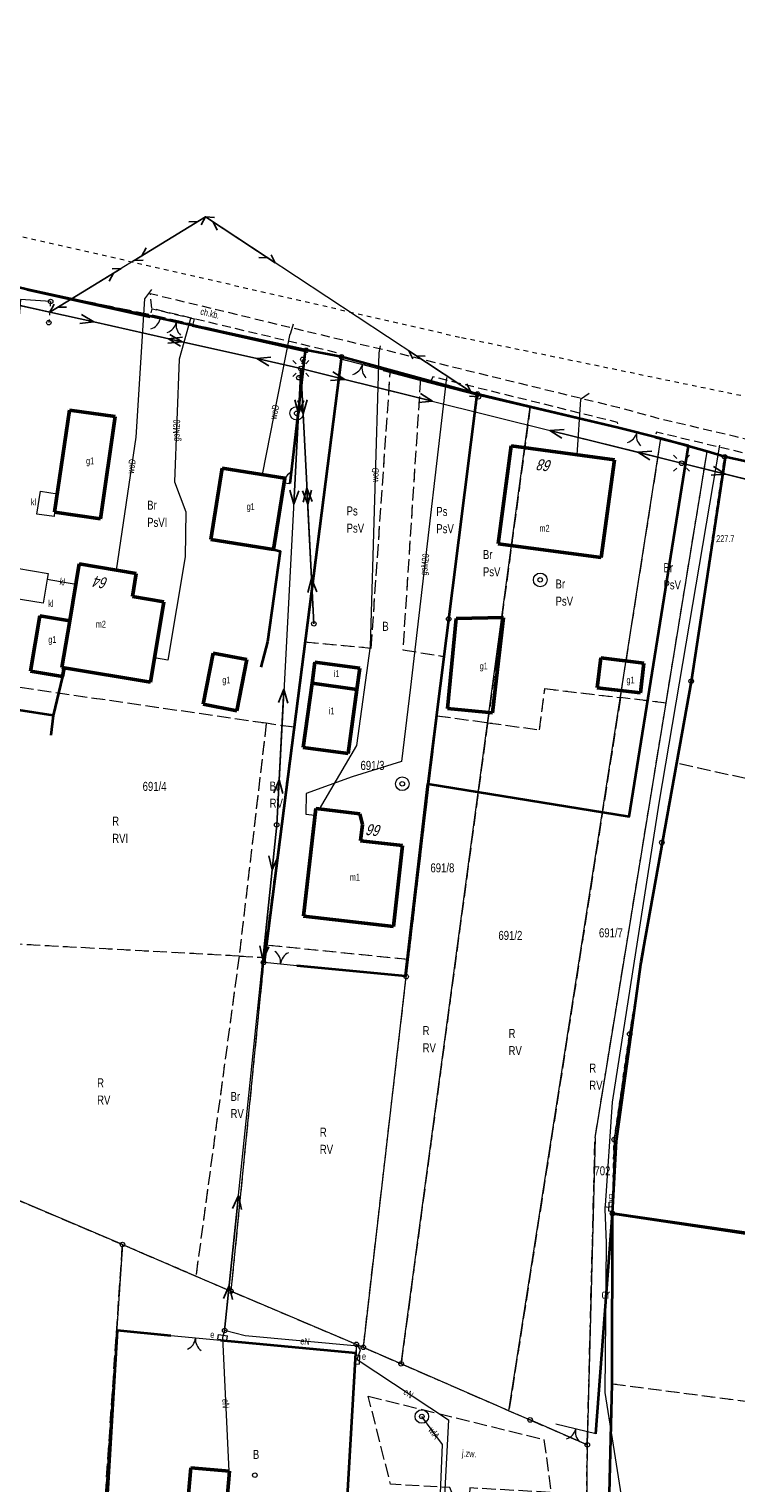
# Model space of a CAD drawing. Header units: metres. Extents: x 6590050 to 6616701, y 5542928 to 5566958.
# Tile 44 of 48: x 6599063 to 6599141, y 5546739 to 5546900. Entities that reach past the tile are written whole.
import ezdxf
from ezdxf.enums import TextEntityAlignment as Align

# ---------------------------------------------------------------- set-up
doc = ezdxf.new("R2010")
doc.units = ezdxf.units.M
doc.header["$MEASUREMENT"] = 0
for name, pattern in [('1.0_0.5', [1.5, 1, -0.5]), ('1.5_0.5', [2, 1.5, -0.5]), ('219-500', [0]), ('egba01_500', [0]), ('egkk-500', [2, 1.5, -0.5]), ('egug-500', [1, 0.5, -0.5]), ('otob_500', [0]), ('otof_500', [0]), ('suep_nn_500', [0]), ('supp_500', [1, 0.5, -0.5]), ('sutp_500', [0])]:
    doc.linetypes.add(name, pattern=pattern)
doc.layers.get('0').update_dxf_attribs({"color": 2, "linetype": 'CONTINUOUS', "lineweight": 5})
for name, color, linetype in [('202-punkt graniczny', 7, 'CONTINUOUS'), ('203-punkt graniczny', 7, 'CONTINUOUS'), ('209-oznaczenie konturu klasyfikacyjnego', 7, 'CONTINUOUS'), ('210-oznaczenie konturu użytku gruntowego', 7, 'CONTINUOUS'), ('211-numer działki ewidencyjnej', 7, 'CONTINUOUS'), ('217-kontur klasyfikacyjny', 7, 'CONTINUOUS'), ('218-kontur użytku gruntowego', 7, 'CONTINUOUS'), ('219-działka ewidencyjna', 7, 'CONTINUOUS'), ('312-budynek ewidencyjny', 7, 'CONTINUOUS'), ('312-oznaczenie budynku ewidencyjnego-Atr117', 7, 'CONTINUOUS'), ('Adres nieruchomości (na budynku)', 7, 'CONTINUOUS'), ('brama', 7, 'CONTINUOUS'), ('chodnik', 7, 'CONTINUOUS'), ('chodnik-Atr17', 7, 'CONTINUOUS'), ('furtka', 7, 'CONTINUOUS'), ('Granica arkusza mapy', 7, 'CONTINUOUS'), ('jezdnia', 7, 'CONTINUOUS'), ('jezdnia-Atr17', 7, 'CONTINUOUS'), ('latarnia', 7, 'CONTINUOUS'), ('ogrodzenie trwałe', 7, 'CONTINUOUS'), ('osadnik  szambo', 7, 'CONTINUOUS'), ('osadnik  szambo-Atr17', 7, 'CONTINUOUS'), ('pikieta naturalna', 7, 'CONTINUOUS'), ('pikieta naturalna-Atr2', 7, 'CONTINUOUS'), ('podpora (punkt)', 7, 'CONTINUOUS'), ('przewód elektroenergetyczny niskiego napięcia', 7, 'CONTINUOUS'), ('przewód elektroenergetyczny podziemny', 7, 'CONTINUOUS'), ('przewód elektroenergetyczny podziemny-Atr1', 7, 'CONTINUOUS'), ('przewód gazowy', 7, 'CONTINUOUS'), ('przewód gazowy-Atr1', 7, 'CONTINUOUS'), ('przewód kanalizacyjny', 7, 'CONTINUOUS'), ('przewód kanalizacyjny-Atr1', 7, 'CONTINUOUS'), ('przewód telekomunikacyjny napowietrzny', 7, 'CONTINUOUS'), ('przewód wodociągowy', 7, 'CONTINUOUS'), ('przewód wodociągowy-Atr1', 7, 'CONTINUOUS'), ('studnia zwykła', 7, 'CONTINUOUS'), ('szafa elektroenergetyczna lub kontener', 7, 'CONTINUOUS'), ('szafa elektroenergetyczna lub kontener-Atr17', 7, 'CONTINUOUS'), ('szafa gazowa lub kontener', 7, 'CONTINUOUS'), ('szafa gazowa lub kontener-Atr17', 7, 'CONTINUOUS'), ('słup przewodów napowietrznych', 7, 'CONTINUOUS')]:
    doc.layers.add(name, color=color, linetype=linetype)
doc.styles.get("Standard").update_dxf_attribs({"font": 'Working1250', "width": 0.75})
doc.linetypes.add('902-500', pattern='A,3.75,0,[1,ksztalty.shx,S=0.5,R=0,X=0,Y=0],3.75', length=7.5)

# ---------------------------------------------------------------- blocks, each defined once
blk = doc.blocks.new('202')
at = {"color": 0, "linetype": 'Continuous', "lineweight": 0}
blk.add_circle((0, 0), 0.25, dxfattribs=at)
blk = doc.blocks.new('203')
at = {"linetype": 'Continuous', "lineweight": 0}
h = blk.add_hatch(color=0, dxfattribs=at)
edge = h.paths.add_edge_path()
edge.add_arc((0, 0), 0.045, 0, 360)
blk = doc.blocks.new('IB04')
at = {"color": 0, "linetype": 'Continuous', "lineweight": 13}
blk.add_circle((0, 0), 0.25, dxfattribs=at)
blk = doc.blocks.new('US20')
at = {"color": 0, "linetype": 'Continuous', "lineweight": 13}
for p, q in [((-0.5, -0.25), (-0.5, 0.25)), ((-0.5, 0.25), (0.5, 0.25)), ((0.5, -0.25), (0.5, 0.25)), ((-0.5, -0.25), (0.5, -0.25))]:
    blk.add_line(p, q, dxfattribs=at)
blk = doc.blocks.new('US13')
at = {"color": 0, "linetype": 'Continuous', "lineweight": 13}
for radius in [0.75, 0.25]:
    blk.add_circle((0, 0), radius, dxfattribs=at)
blk = doc.blocks.new('US18')
at = {"color": 0, "linetype": 'Continuous', "lineweight": 13}
for p, q in [((-0.5, -0.25), (-0.5, 0.25)), ((-0.5, 0.25), (0.5, 0.25)), ((0.5, -0.25), (0.5, 0.25)), ((-0.5, -0.25), (0.5, -0.25))]:
    blk.add_line(p, q, dxfattribs=at)
blk = doc.blocks.new('US15')
at = {"color": 0, "linetype": 'Continuous', "lineweight": 13}
blk.add_circle((0, 0), 0.25, dxfattribs=at)
blk = doc.blocks.new('SM01')
at = {"color": 0, "linetype": 'Continuous', "lineweight": 13}
for p, q in [((-0.53, 0.531), (-0.883, 0.884)), ((0.531, 0.531), (0.884, 0.884)), ((-0.53, -0.53), (-0.883, -0.883)), ((0.531, -0.53), (0.884, -0.883))]:
    blk.add_line(p, q, dxfattribs=at)
blk.add_circle((0, 0), 0.25, dxfattribs=at)
blk = doc.blocks.new('PW01')
at = {"linetype": 'Continuous', "lineweight": 13}
h = blk.add_hatch(color=0, dxfattribs=at)
edge = h.paths.add_edge_path()
edge.add_arc((0, 0), 0.045, 0, 360)
blk = doc.blocks.new('OK02')
at = {"color": 0, "linetype": 'Continuous', "lineweight": 0}
for centre, start, end in [((-1.5, 0), 0, 60), ((1.5, 0), 120, 180)]:
    blk.add_arc(centre, 1.5, start, end, dxfattribs=at)
blk = doc.blocks.new('OK04')
at = {"color": 0, "linetype": 'Continuous', "lineweight": 0}
blk.add_arc((1.5, 0.001), 1.5, 120, 180, dxfattribs=at)
blk = doc.blocks.new('SUEP1')
at = {"color": 0, "linetype": 'Continuous'}
for p, q in [((0, 0), (5, 0)), ((5, 0), (3.5, 0.5)), ((5, 0), (3.5, -0.5)), ((5, 0), (15, 0)), ((15, 0), (13.5, 0.5)), ((15, 0), (13.5, -0.5))]:
    blk.add_line(p, q, dxfattribs=at)
blk = doc.blocks.new('SUTP')
at = {"color": 0, "linetype": 'Continuous'}
for p, q in [((0, 0), (0.866, 0.5)), ((0, 0), (9.232, 0)), ((1.866, -0.5), (1, 0)), ((7.366, -0.5), (8.232, 0)), ((9.232, 0), (8.366, 0.5))]:
    blk.add_line(p, q, dxfattribs=at)
blk = doc.blocks.new('SM05')
at = {"color": 0, "linetype": 'Continuous', "lineweight": 13}
blk.add_circle((0, 0), 0.25, dxfattribs=at)

msp = doc.modelspace()

# ---------------------------------------------------------------- linework, layer by layer
at = {"layer": '217-kontur klasyfikacyjny', "color": 92, "linetype": 'egkk-500', "lineweight": 18, "flags": 128}
for points in [[(6599076.39, 5546868.23), (6599062.95, 5546871.01)], [(6599082.1, 5546866.93), (6599076.39, 5546868.23)], [(6599093.75, 5546864.28), (6599082.1, 5546866.93)], [(6599097.66, 5546863.56), (6599093.61, 5546832.05)], [(6599097.66, 5546863.56), (6599093.75, 5546864.28)], [(6599103.06, 5546862.08), (6599097.66, 5546863.56)], [(6599100.94, 5546831.38), (6599103.06, 5546862.08)], [(6599106.39, 5546861.17), (6599104.43, 5546831.19)], [(6599112.68, 5546859.45), (6599106.39, 5546861.17)], [(6599112.68, 5546859.45), (6599109.5, 5546834.59)], [(6599118.51, 5546858.05), (6599112.68, 5546859.45)], [(6599118.51, 5546858.05), (6599113.8, 5546823.13)], [(6599128.26, 5546855.72), (6599118.51, 5546858.05)], [(6599132.95, 5546854.52), (6599128.26, 5546855.72)], [(6599128.47, 5546825.9), (6599132.95, 5546854.52)], [(6599138.05, 5546853.11), (6599132.95, 5546854.52)], [(6599133.51, 5546825.3), (6599138.05, 5546853.11)], [(6599109.5, 5546834.59), (6599109, 5546830.44)], [(6599092.4, 5546822.62), (6599093.61, 5546832.05)], [(6599093.61, 5546832.05), (6599100.94, 5546831.38)], [(6599104.43, 5546831.19), (6599109, 5546830.44)], [(6599109, 5546830.44), (6599108.21, 5546823.9)], [(6599089.35, 5546823.06), (6599058.5, 5546827.53)], [(6599119.53, 5546822.34), (6599120.13, 5546826.89)], [(6599120.13, 5546826.89), (6599128.47, 5546825.9)], [(6599128.47, 5546825.9), (6599116.15, 5546747.1)], [(6599125.67, 5546777.26), (6599133.51, 5546825.3)], [(6599133.51, 5546825.3), (6599128.47, 5546825.9)], [(6599108.21, 5546823.9), (6599107.3, 5546816.37)], [(6599108.21, 5546823.9), (6599113.8, 5546823.13)], [(6599089.35, 5546823.06), (6599086.35, 5546797.34)], [(6599089.3, 5546798.55), (6599092.4, 5546822.62)], [(6599092.4, 5546822.62), (6599089.35, 5546823.06)], [(6599113.8, 5546823.13), (6599104.24, 5546752.28)], [(6599113.8, 5546823.13), (6599119.53, 5546822.34)], [(6599134.64, 5546818.65), (6599133.04, 5546809.88)], [(6599150.14, 5546815.23), (6599134.64, 5546818.65)], [(6599107.3, 5546816.37), (6599105.03, 5546796.95)], [(6599133.04, 5546809.88), (6599129.49, 5546788.73)], [(6599086.35, 5546797.34), (6599055, 5546799.01)], [(6599089.3, 5546798.55), (6599089.12, 5546797.19)], [(6599105.03, 5546796.95), (6599089.3, 5546798.55)], [(6599086.35, 5546797.34), (6599081.57, 5546761.97)], [(6599089.05, 5546796.62), (6599085.44, 5546760.31)], [(6599086.35, 5546797.34), (6599089.12, 5546797.19)], [(6599089.12, 5546797.19), (6599089.05, 5546796.62)], [(6599104.81, 5546795.07), (6599105.03, 5546796.95)], [(6599100.07, 5546754.1), (6599104.81, 5546795.07)], [(6599129.49, 5546788.73), (6599127.77, 5546777.05)], [(6599124.81, 5546743.33), (6599125.67, 5546777.26)], [(6599127.77, 5546777.05), (6599127.59, 5546768.9)], [(6599052.05, 5546774.58), (6599073.46, 5546765.46)], [(6599127.59, 5546768.9), (6599127.55, 5546750.08)], [(6599170.44, 5546762.44), (6599127.59, 5546768.9)], [(6599070.36, 5546719.79), (6599073.46, 5546765.46)], [(6599073.46, 5546765.46), (6599081.57, 5546761.97)], [(6599081.57, 5546761.97), (6599085.44, 5546760.31)], [(6599085.44, 5546760.31), (6599099.3, 5546754.43)], [(6599099.3, 5546754.43), (6599100.07, 5546754.1)], [(6599100.07, 5546754.1), (6599104.24, 5546752.28)], [(6599104.24, 5546752.28), (6599116.15, 5546747.1)], [(6599127.55, 5546750.08), (6599127.14, 5546733.41)], [(6599127.55, 5546750.08), (6599201.52, 5546740.36)], [(6599116.15, 5546747.1), (6599118.5, 5546746.08)], [(6599118.5, 5546746.08), (6599124.81, 5546743.33)]]:
    msp.add_lwpolyline(points, dxfattribs=at)
at = {"layer": '218-kontur użytku gruntowego', "color": 3, "linetype": 'egug-500', "lineweight": 18, "flags": 128}
for points in [[(6599110.69, 5546865.71), (6598962.51, 5546899.78)], [(6599076.39, 5546868.23), (6599062.95, 5546871.01)], [(6599082.1, 5546866.93), (6599076.39, 5546868.23)], [(6599093.75, 5546864.28), (6599082.1, 5546866.93)], [(6599195.63, 5546848.13), (6599110.69, 5546865.71)], [(6599097.66, 5546863.56), (6599093.61, 5546832.05)], [(6599097.66, 5546863.56), (6599093.75, 5546864.28)], [(6599103.06, 5546862.08), (6599097.66, 5546863.56)], [(6599100.94, 5546831.38), (6599103.06, 5546862.08)], [(6599106.39, 5546861.17), (6599103.06, 5546862.08)], [(6599106.39, 5546861.17), (6599104.43, 5546831.19)], [(6599112.68, 5546859.45), (6599106.39, 5546861.17)], [(6599112.68, 5546859.45), (6599109.5, 5546834.59)], [(6599118.51, 5546858.05), (6599112.68, 5546859.45)], [(6599118.51, 5546858.05), (6599113.8, 5546823.13)], [(6599128.26, 5546855.72), (6599118.51, 5546858.05)], [(6599132.95, 5546854.52), (6599128.26, 5546855.72)], [(6599128.47, 5546825.9), (6599132.95, 5546854.52)], [(6599138.05, 5546853.11), (6599132.95, 5546854.52)], [(6599133.51, 5546825.3), (6599138.05, 5546853.11)], [(6599136.29, 5546827.72), (6599139.99, 5546852.51)], [(6599138.05, 5546853.11), (6599139.99, 5546852.51)], [(6599139.99, 5546852.51), (6599153.82, 5546849.48)], [(6599109.5, 5546834.59), (6599109, 5546830.44)], [(6599093.61, 5546832.05), (6599092.4, 5546822.62)], [(6599093.61, 5546832.05), (6599100.94, 5546831.38)], [(6599104.43, 5546831.19), (6599109, 5546830.44)], [(6599109, 5546830.44), (6599108.21, 5546823.9)], [(6599089.35, 5546823.06), (6599058.5, 5546827.53)], [(6599119.53, 5546822.34), (6599120.13, 5546826.89)], [(6599120.13, 5546826.89), (6599128.47, 5546825.9)], [(6599135.27, 5546822.14), (6599136.29, 5546827.72)], [(6599128.47, 5546825.9), (6599116.15, 5546747.1)], [(6599125.67, 5546777.26), (6599133.51, 5546825.3)], [(6599133.51, 5546825.3), (6599128.47, 5546825.9)], [(6599108.21, 5546823.9), (6599107.3, 5546816.37)], [(6599108.21, 5546823.9), (6599113.8, 5546823.13)], [(6599089.35, 5546823.06), (6599086.35, 5546797.34)], [(6599089.3, 5546798.55), (6599092.4, 5546822.62)], [(6599092.4, 5546822.62), (6599089.35, 5546823.06)], [(6599113.8, 5546823.13), (6599104.24, 5546752.28)], [(6599113.8, 5546823.13), (6599119.53, 5546822.34)], [(6599134.64, 5546818.65), (6599135.27, 5546822.14)], [(6599133.04, 5546809.88), (6599134.64, 5546818.65)], [(6599150.14, 5546815.23), (6599134.64, 5546818.65)], [(6599107.3, 5546816.37), (6599105.03, 5546796.95)], [(6599129.49, 5546788.73), (6599133.04, 5546809.88)], [(6599086.35, 5546797.34), (6599055, 5546799.01)], [(6599089.3, 5546798.55), (6599089.12, 5546797.19)], [(6599105.03, 5546796.95), (6599089.3, 5546798.55)], [(6599086.35, 5546797.34), (6599081.57, 5546761.97)], [(6599089.05, 5546796.62), (6599085.44, 5546760.31)], [(6599086.35, 5546797.34), (6599089.12, 5546797.19)], [(6599089.12, 5546797.19), (6599089.05, 5546796.62)], [(6599104.81, 5546795.07), (6599105.03, 5546796.95)], [(6599100.07, 5546754.1), (6599104.81, 5546795.07)], [(6599127.77, 5546777.05), (6599129.49, 5546788.73)], [(6599124.81, 5546743.33), (6599125.67, 5546777.26)], [(6599127.59, 5546768.9), (6599127.77, 5546777.05)], [(6599052.05, 5546774.58), (6599073.46, 5546765.46)], [(6599127.59, 5546768.9), (6599127.55, 5546750.08)], [(6599170.44, 5546762.44), (6599127.59, 5546768.9)], [(6599073.46, 5546765.46), (6599070.36, 5546719.79)], [(6599081.57, 5546761.97), (6599073.46, 5546765.46)], [(6599081.57, 5546761.97), (6599085.44, 5546760.31)], [(6599085.44, 5546760.31), (6599099.3, 5546754.43)], [(6599097.18, 5546717.36), (6599099.3, 5546754.43)], [(6599099.3, 5546754.43), (6599100.07, 5546754.1)], [(6599100.07, 5546754.1), (6599104.24, 5546752.28)], [(6599104.24, 5546752.28), (6599116.15, 5546747.1)], [(6599127.55, 5546750.08), (6599127.14, 5546733.41)], [(6599127.55, 5546750.08), (6599201.52, 5546740.36)], [(6599116.15, 5546747.1), (6599118.5, 5546746.08)], [(6599118.5, 5546746.08), (6599124.81, 5546743.33)], [(6599124.67, 5546732.83), (6599124.81, 5546743.33)]]:
    msp.add_lwpolyline(points, dxfattribs=at)
at = {"layer": '219-działka ewidencyjna', "color": 7, "linetype": '219-500', "lineweight": 18, "flags": 128}
for points in [[(6599093.75, 5546864.28), (6599062.95, 5546871.01)], [(6599097.66, 5546863.56), (6599089.05, 5546796.62)], [(6599097.66, 5546863.56), (6599093.75, 5546864.28)], [(6599112.68, 5546859.45), (6599097.66, 5546863.56)], [(6599109.5, 5546834.59), (6599112.68, 5546859.45)], [(6599112.68, 5546859.45), (6599118.51, 5546858.05)], [(6599104.24, 5546752.28), (6599118.51, 5546858.05)], [(6599128.26, 5546855.72), (6599118.51, 5546858.05)], [(6599132.95, 5546854.52), (6599128.26, 5546855.72)], [(6599116.15, 5546747.1), (6599132.95, 5546854.52)], [(6599138.05, 5546853.11), (6599132.95, 5546854.52)], [(6599125.67, 5546777.26), (6599138.05, 5546853.11)], [(6599136.29, 5546827.72), (6599139.99, 5546852.51)], [(6599139.99, 5546852.51), (6599138.05, 5546853.11)], [(6599183.46, 5546843), (6599139.99, 5546852.51)], [(6599109.5, 5546834.59), (6599107.3, 5546816.37)], [(6599133.04, 5546809.88), (6599136.29, 5546827.72)], [(6599107.3, 5546816.37), (6599104.81, 5546795.07)], [(6599133.04, 5546809.88), (6599129.49, 5546788.73)], [(6599089.05, 5546796.62), (6599085.44, 5546760.31)], [(6599100.07, 5546754.1), (6599104.81, 5546795.07)], [(6599129.49, 5546788.73), (6599127.77, 5546777.05)], [(6599125.67, 5546777.26), (6599124.81, 5546743.33)], [(6599127.77, 5546777.05), (6599127.59, 5546768.9)], [(6599073.46, 5546765.46), (6599052.05, 5546774.58)], [(6599127.55, 5546750.08), (6599127.59, 5546768.9)], [(6599170.44, 5546762.44), (6599127.59, 5546768.9)], [(6599073.46, 5546765.46), (6599070.36, 5546719.79)], [(6599073.46, 5546765.46), (6599085.44, 5546760.31)], [(6599099.3, 5546754.43), (6599085.44, 5546760.31)], [(6599099.3, 5546754.43), (6599097.18, 5546717.36)], [(6599100.07, 5546754.1), (6599099.3, 5546754.43)], [(6599104.24, 5546752.28), (6599100.07, 5546754.1)], [(6599116.15, 5546747.1), (6599104.24, 5546752.28)], [(6599127.14, 5546733.41), (6599127.55, 5546750.08)], [(6599116.15, 5546747.1), (6599118.5, 5546746.08)], [(6599124.81, 5546743.33), (6599118.5, 5546746.08)], [(6599124.81, 5546743.33), (6599124.67, 5546732.83)]]:
    msp.add_lwpolyline(points, dxfattribs=at)
at = {"layer": '312-budynek ewidencyjny', "color": 7, "linetype": 'Continuous', "lineweight": 50, "flags": 128}
for points in [[(6599065.97, 5546846.39), (6599067.6, 5546857.68)], [(6599067.6, 5546857.68), (6599072.65, 5546856.95)], [(6599072.65, 5546856.95), (6599071.02, 5546845.67)], [(6599114.95, 5546842.91), (6599116.4, 5546853.71)], [(6599116.4, 5546853.71), (6599127.8, 5546852.18)], [(6599127.8, 5546852.18), (6599126.35, 5546841.38)], [(6599083.22, 5546843.36), (6599084.46, 5546851.26)], [(6599084.46, 5546851.26), (6599091.38, 5546850.17)], [(6599091.38, 5546850.17), (6599090.13, 5546842.27)], [(6599071.02, 5546845.67), (6599065.97, 5546846.39)], [(6599090.13, 5546842.27), (6599083.22, 5546843.36)], [(6599126.35, 5546841.38), (6599114.95, 5546842.91)], [(6599067.64, 5546834.39), (6599068.68, 5546840.68)], [(6599068.68, 5546840.68), (6599074.99, 5546839.63)], [(6599074.99, 5546839.63), (6599074.56, 5546837.07)], [(6599074.56, 5546837.07), (6599078.03, 5546836.49)], [(6599078.03, 5546836.49), (6599076.55, 5546827.61)], [(6599063.3, 5546828.82), (6599064.32, 5546834.94)], [(6599064.32, 5546834.94), (6599067.64, 5546834.39)], [(6599109.36, 5546824.7), (6599110.33, 5546834.66)], [(6599110.33, 5546834.66), (6599115.57, 5546834.75)], [(6599115.57, 5546834.75), (6599114.79, 5546828.1)], [(6599067.64, 5546834.39), (6599066.78, 5546829.24)], [(6599066.78, 5546829.24), (6599067.64, 5546834.39)], [(6599082.36, 5546825.16), (6599083.47, 5546830.83)], [(6599083.47, 5546830.83), (6599087.2, 5546830.1)], [(6599087.2, 5546830.1), (6599086.08, 5546824.43)], [(6599094.4, 5546827.48), (6599094.72, 5546829.82)], [(6599094.72, 5546829.82), (6599099.67, 5546829.14)], [(6599125.91, 5546827), (6599126.3, 5546830.28)], [(6599126.3, 5546830.28), (6599131.07, 5546829.71)], [(6599131.07, 5546829.71), (6599130.67, 5546826.43)], [(6599066.85, 5546828.23), (6599063.3, 5546828.82)], [(6599066.78, 5546829.24), (6599067.01, 5546829.2)], [(6599067.01, 5546829.2), (6599066.78, 5546829.24)], [(6599067.01, 5546829.2), (6599066.85, 5546828.23)], [(6599076.55, 5546827.61), (6599067.01, 5546829.2)], [(6599099.67, 5546829.14), (6599099.35, 5546826.8)], [(6599114.79, 5546828.1), (6599114.34, 5546824.22)], [(6599093.43, 5546820.4), (6599094.4, 5546827.48)], [(6599094.4, 5546827.48), (6599099.35, 5546826.8)], [(6599099.35, 5546826.8), (6599094.4, 5546827.48)], [(6599099.35, 5546826.8), (6599098.38, 5546819.72)], [(6599130.67, 5546826.43), (6599125.91, 5546827)], [(6599086.08, 5546824.43), (6599082.36, 5546825.16)], [(6599114.34, 5546824.22), (6599109.36, 5546824.7)], [(6599098.38, 5546819.72), (6599093.43, 5546820.4)], [(6599093.45, 5546801.75), (6599094.81, 5546813.63)], [(6599094.81, 5546813.63), (6599099.67, 5546813.07)], [(6599099.67, 5546813.07), (6599099.96, 5546811.87)], [(6599099.96, 5546811.87), (6599099.76, 5546810.08)], [(6599099.76, 5546810.08), (6599104.41, 5546809.55)], [(6599104.41, 5546809.55), (6599103.39, 5546800.61)], [(6599103.39, 5546800.61), (6599093.45, 5546801.75)], [(6599079.4, 5546722.48), (6599081, 5546740.78)], [(6599081, 5546740.78), (6599085.29, 5546740.4)], [(6599085.29, 5546740.4), (6599084.76, 5546734.4)]]:
    msp.add_lwpolyline(points, dxfattribs=at)
at = {"layer": 'brama', "color": 7, "linetype": 'otob_500', "lineweight": 18, "flags": 128}
for points in [[(6599081.2, 5546867.01), (6599077.62, 5546867.74)], [(6599102.29, 5546862.09), (6599097.63, 5546863.3)], [(6599132.31, 5546854.66), (6599128.27, 5546855.7)], [(6599089.13, 5546796.66), (6599092.73, 5546796.31)], [(6599084.28, 5546754.85), (6599078.79, 5546755.39)], [(6599125.74, 5546744.56), (6599121.32, 5546745.6)]]:
    msp.add_lwpolyline(points, dxfattribs=at)
at = {"layer": 'chodnik', "color": 7, "linetype": '1.0_0.5', "lineweight": 18, "flags": 128}
for points in [[(6599159.59, 5546850.39), (6599159.31, 5546848.77), (6599140.95, 5546853.2), (6599132.44, 5546855.23), (6599132.31, 5546854.66), (6599128.27, 5546855.7), (6599128.15, 5546856.31), (6599107.76, 5546861.35), (6599107.45, 5546860.71), (6599102.29, 5546862.09), (6599097.63, 5546863.3), (6599097.37, 5546863.95), (6599081.37, 5546867.77), (6599076.73, 5546868.88), (6599076.54, 5546870.56), (6599097.81, 5546865.42), (6599102.94, 5546864.22), (6599108.34, 5546862.85), (6599128.34, 5546857.96), (6599132.76, 5546856.75), (6599141.1, 5546854.79)], [(6599081.37, 5546867.77), (6599081.2, 5546867.01), (6599076.54, 5546867.99), (6599076.73, 5546868.88)]]:
    msp.add_lwpolyline(points, close=True, dxfattribs=at)
at = {"layer": 'furtka', "color": 7, "linetype": 'otof_500', "lineweight": 18, "flags": 128}
for points in [[(6599077.62, 5546867.74), (6599076.54, 5546867.99)], [(6599091.29, 5546849.63), (6599091.94, 5546849.56)]]:
    msp.add_lwpolyline(points, dxfattribs=at)
at = {"layer": 'Granica arkusza mapy', "color": 94, "linetype": 'egba01_500', "lineweight": 35, "flags": 128}
msp.add_lwpolyline([(6598938.68, 5546742.5), (6598929.13, 5546660.08), (6598945.34, 5546657.77), (6598948.28, 5546679.74), (6598952.91, 5546740.92), (6598958.84, 5546740.2), (6598966.31, 5546739.81), (6598976.15, 5546739.3), (6598972, 5546669.78), (6598969.38, 5546653.61), (6598967.16, 5546639.97), (6598964.61, 5546624.22), (6598963.56, 5546606.18), (6599007.25, 5546603.47), (6599020.17, 5546602.67), (6599034.82, 5546601.76), (6599051, 5546600.76), (6599069.3, 5546600.96), (6599072.15, 5546601.52), (6599076.15, 5546602.3), (6599085.01, 5546604.04), (6599097.82, 5546606.55), (6599113.48, 5546606.75), (6599113.57, 5546618.1), (6599113.94, 5546628.5), (6599113.99, 5546630.01), (6599116.72, 5546643.6), (6599115.48, 5546658.02), (6599121.55, 5546657.59), (6599125.11, 5546658.56), (6599125.04, 5546656.5), (6599121.72, 5546656.17), (6599121.41, 5546649.36), (6599184.18, 5546635.07), (6599187.56, 5546650.52), (6599185.52, 5546650.92), (6599188.59, 5546667.97), (6599153.93, 5546675.15), (6599127.13, 5546688.38), (6599128.18, 5546703.99), (6599130.88, 5546723.81), (6599131.17, 5546727.54), (6599127.14, 5546733.41), (6599127.55, 5546750.08), (6599127.59, 5546768.9), (6599170.44, 5546762.44), (6599180.43, 5546761.11), (6599186.29, 5546797.37), (6599193.31, 5546840.85), (6599183.46, 5546843), (6599139.99, 5546852.51), (6599138.05, 5546853.11), (6599132.95, 5546854.52), (6599128.26, 5546855.72), (6599118.51, 5546858.05), (6599112.68, 5546859.45), (6599097.66, 5546863.56), (6599093.75, 5546864.28), (6599062.95, 5546871.01), (6599058.04, 5546872.19), (6599038.94, 5546876.82), (6599026.83, 5546879.58), (6599008.52, 5546884.15), (6599004.64, 5546885.13), (6598986.11, 5546889.78), (6598979.64, 5546891.37), (6598973.42, 5546892.89), (6598969.93, 5546893.75), (6598956.48, 5546897.43), (6598950.36, 5546845.38)], close=True, dxfattribs=at)
at = {"layer": 'jezdnia', "color": 7, "linetype": '1.5_0.5', "lineweight": 18, "flags": 128}
msp.add_lwpolyline([(6599100.62, 5546748.7), (6599120.01, 5546743.93), (6599120.81, 5546738.07), (6599111.84, 5546738.56), (6599111.8, 5546737.58), (6599109.97, 5546737.75), (6599109.64, 5546738.6), (6599103.08, 5546738.97)], close=True, dxfattribs=at)
at = {"layer": 'ogrodzenie trwałe', "color": 7, "linetype": '902-500', "lineweight": 35, "flags": 128}
for points in [[(6599062.95, 5546871.01), (6599076.54, 5546867.99)], [(6599081.2, 5546867.01), (6599093.63, 5546864.22), (6599091.94, 5546849.56)], [(6599097.63, 5546863.3), (6599089.13, 5546796.66)], [(6599112.62, 5546859.41), (6599107.45, 5546860.71), (6599102.29, 5546862.09)], [(6599112.62, 5546859.41), (6599107.19, 5546816.39)], [(6599128.27, 5546855.7), (6599112.62, 5546859.41)], [(6599107.19, 5546816.39), (6599129.45, 5546812.75), (6599136, 5546853.71), (6599132.31, 5546854.66)], [(6599136.32, 5546827.68), (6599140.09, 5546852.44), (6599140.09, 5546852.41)], [(6599090.13, 5546842.27), (6599090.9, 5546842.09), (6599089.5, 5546832.08), (6599088.73, 5546829.27)], [(6599066.85, 5546828.23), (6599065.79, 5546823.92)], [(6599128.03, 5546776.93), (6599130.75, 5546796.7), (6599136.32, 5546827.68)], [(6599065.79, 5546823.92), (6599058.18, 5546825.09)], [(6599065.79, 5546823.92), (6599065.55, 5546821.74)], [(6599092.73, 5546796.31), (6599104.73, 5546795.14), (6599107.19, 5546816.39)], [(6599127.58, 5546768.89), (6599128.03, 5546776.93)], [(6599125.74, 5546744.56), (6599127.58, 5546768.89)], [(6599170.42, 5546762.72), (6599127.58, 5546768.89)], [(6599078.79, 5546755.39), (6599072.89, 5546755.97), (6599069.53, 5546699.28), (6599096, 5546697.73)], [(6599096, 5546697.73), (6599099.24, 5546753.45), (6599084.28, 5546754.85)]]:
    msp.add_lwpolyline(points, dxfattribs=at)
at = {"layer": 'osadnik  szambo', "color": 34, "linetype": 'Continuous', "lineweight": 18, "flags": 128}
for points in [[(6599064.41, 5546848.71), (6599066.26, 5546848.42), (6599065.97, 5546846.39), (6599065.9, 5546845.9), (6599064.02, 5546846.19)], [(6599061.81, 5546840.19), (6599065.25, 5546839.61), (6599065.15, 5546838.98), (6599064.7, 5546836.32), (6599061.26, 5546836.89)]]:
    msp.add_lwpolyline(points, close=True, dxfattribs=at)
at = {"layer": 'przewód elektroenergetyczny niskiego napięcia', "color": 1, "linetype": 'suep_nn_500', "lineweight": 18, "flags": 128}
for points in [[(6599025.82, 5546877.24), (6599065.43, 5546868.51)], [(6599093.17, 5546862.27), (6599065.43, 5546868.51)], [(6599093.17, 5546862.27), (6599090.5, 5546811.84)], [(6599093.17, 5546862.27), (6599135.23, 5546851.8)], [(6599093.17, 5546862.27), (6599094.61, 5546834.06)], [(6599135.23, 5546851.8), (6599178.59, 5546841.04)], [(6599178.59, 5546841.04), (6599135.23, 5546851.8)], [(6599084.75, 5546755.96), (6599090.5, 5546811.84)]]:
    msp.add_lwpolyline(points, dxfattribs=at)
at = {"layer": 'przewód elektroenergetyczny podziemny', "color": 1, "linetype": 'Continuous', "lineweight": 18, "flags": 128}
for points in [[(6599065.53, 5546869.67), (6599062.21, 5546869.9), (6599061.38, 5546859.92), (6599053.65, 5546796.8), (6599049.61, 5546797.32)], [(6599084.75, 5546755.96), (6599084.53, 5546755.2), (6599085.22, 5546740.41)], [(6599099.39, 5546752.75), (6599099.77, 5546753.81), (6599099.49, 5546754.22), (6599087.01, 5546755.38), (6599084.75, 5546755.96)], [(6599099.39, 5546752.75), (6599109.47, 5546746.1), (6599108.48, 5546727.2)]]:
    msp.add_lwpolyline(points, dxfattribs=at)
at = {"layer": 'przewód gazowy', "color": 52, "linetype": 'Continuous', "lineweight": 18, "flags": 128}
for points in [[(6599081.03, 5546867.89), (6599079.71, 5546863.31), (6599079.22, 5546849.74), (6599080.45, 5546846.43), (6599080.38, 5546841.47), (6599078.47, 5546830.03), (6599076.99, 5546830.28)], [(6599109.27, 5546861.27), (6599106.19, 5546834.96), (6599105.29, 5546827.06), (6599104.3, 5546818.85), (6599098.84, 5546817.14), (6599093.74, 5546815.3), (6599093.73, 5546813.02), (6599094.73, 5546812.91)], [(6599139.42, 5546853.81), (6599132.72, 5546814.22), (6599127.54, 5546781.2), (6599126.78, 5546769.76)], [(6599126.78, 5546769.76), (6599126.73, 5546769.62), (6599126.73, 5546769.38)], [(6599127.12, 5546769.57), (6599126.73, 5546769.62)], [(6599126.73, 5546769.38), (6599126.89, 5546765.66), (6599126.73, 5546749.12), (6599129.71, 5546730.48), (6599131.06, 5546725.92), (6599133.77, 5546724.51), (6599153.93, 5546721.97), (6599197.78, 5546714.67), (6599206.22, 5546712.93), (6599228.37, 5546709.25), (6599256.69, 5546706.24), (6599295.61, 5546700.31), (6599319.88, 5546696.47), (6599330.52, 5546694.79), (6599334.36, 5546694.44), (6599341.12, 5546692.48), (6599344.48, 5546689.51), (6599345.74, 5546682.16)], [(6599127.45, 5546769.62), (6599127.12, 5546769.57)]]:
    msp.add_lwpolyline(points, dxfattribs=at)
at = {"layer": 'przewód kanalizacyjny', "color": 34, "linetype": 'Continuous', "lineweight": 18, "flags": 128}
msp.add_lwpolyline([(6599065.15, 5546838.98), (6599068.31, 5546838.45)], dxfattribs=at)
at = {"layer": 'przewód telekomunikacyjny napowietrzny', "color": 30, "linetype": 'sutp_500', "lineweight": 18, "flags": 128}
for points in [[(6599082.64, 5546879.02), (6599065.43, 5546868.51)], [(6599112.79, 5546859.15), (6599082.64, 5546879.02)]]:
    msp.add_lwpolyline(points, dxfattribs=at)
at = {"layer": 'przewód wodociągowy', "color": 5, "linetype": 'Continuous', "lineweight": 18, "flags": 128}
for points in [[(6599076.66, 5546870.99), (6599075.89, 5546869.98), (6599074.93, 5546854.67), (6599072.77, 5546840)], [(6599092.31, 5546867.16), (6599092.04, 5546866.19), (6599091.93, 5546865.92), (6599088.88, 5546850.56)], [(6599101.94, 5546864.77), (6599101.77, 5546864.02), (6599100.81, 5546831.57), (6599099.33, 5546820.61), (6599095.19, 5546813.59)], [(6599125.01, 5546859.52), (6599124.06, 5546858.84), (6599123.64, 5546852.74)], [(6599108.15, 5546727.21), (6599108.83, 5546743.36), (6599106.53, 5546746.46)]]:
    msp.add_lwpolyline(points, dxfattribs=at)
at = {"layer": 'słup przewodów napowietrznych', "color": 7, "linetype": 'supp_500', "lineweight": 18, "flags": 128}
for points in [[(6599065.53, 5546869.67), (6599065.32, 5546867.34)], [(6599093.38, 5546863.29), (6599092.95, 5546861.25)]]:
    msp.add_lwpolyline(points, dxfattribs=at)

# ---------------------------------------------------------------- block references
at = {"layer": '202-punkt graniczny', "color": 7, "linetype": 'Continuous', "lineweight": 18}
for p in [(6599093.75, 5546864.28), (6599097.66, 5546863.56), (6599112.68, 5546859.45), (6599139.99, 5546852.51), (6599109.5, 5546834.59), (6599136.29, 5546827.72), (6599133.04, 5546809.88), (6599089.05, 5546796.62), (6599104.81, 5546795.07), (6599129.49, 5546788.73), (6599127.77, 5546777.05), (6599127.59, 5546768.9), (6599073.46, 5546765.46), (6599085.44, 5546760.31), (6599099.3, 5546754.43), (6599100.07, 5546754.1), (6599104.24, 5546752.28), (6599118.5, 5546746.08), (6599124.81, 5546743.33)]:
    msp.add_blockref('202', p, dxfattribs=at)
at = {"layer": '203-punkt graniczny', "color": 7, "linetype": 'Continuous', "lineweight": 18}
for p in [(6599118.51, 5546858.05), (6599128.26, 5546855.72), (6599132.95, 5546854.52), (6599138.05, 5546853.11), (6599107.3, 5546816.37), (6599125.67, 5546777.26), (6599127.55, 5546750.08), (6599116.15, 5546747.1)]:
    msp.add_blockref('203', p, dxfattribs=at)
at = {"layer": 'brama', "color": 7, "linetype": 'Continuous', "lineweight": 18}
for p, rotation in [((6599079.41, 5546867.375), 168.475), ((6599099.96, 5546862.695), 165.444), ((6599130.29, 5546855.18), 165.564), ((6599090.93, 5546796.485), 354.4469999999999), ((6599081.535, 5546755.12), 174.382), ((6599123.53, 5546745.08), 166.759)]:
    msp.add_blockref('OK02', p, dxfattribs=dict(at, rotation=rotation))
at = {"layer": 'furtka', "color": 7, "linetype": 'Continuous', "lineweight": 18}
for p, rotation in [((6599077.62, 5546867.74), 166.967), ((6599091.29, 5546849.63), 353.8530000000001)]:
    msp.add_blockref('OK04', p, dxfattribs=dict(at, rotation=rotation))
at = {"layer": 'latarnia', "color": 7, "linetype": 'Continuous', "lineweight": 18}
for p in [(6599093.17, 5546862.27), (6599135.23, 5546851.8)]:
    msp.add_blockref('SM01', p, dxfattribs=at)
at = {"layer": 'pikieta naturalna', "color": 7, "linetype": 'Continuous', "lineweight": 13}
msp.add_blockref('PW01', (6599139.06, 5546843.1), dxfattribs=at)
at = {"layer": 'podpora (punkt)', "color": 7, "linetype": 'Continuous', "lineweight": 18}
msp.add_blockref('IB04', (6599088.09, 5546739.97), dxfattribs=at)
at = {"layer": 'przewód elektroenergetyczny niskiego napięcia', "color": 1, "linetype": 'Continuous', "lineweight": 18}
for p, rotation in [((6599065.43, 5546868.51), 167.571), ((6599065.43, 5546868.51), 347.323), ((6599093.17, 5546862.27), 167.323), ((6599093.17, 5546862.27), 266.969), ((6599093.17, 5546862.27), 272.9220000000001), ((6599093.17, 5546862.27), 346.0209999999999), ((6599135.23, 5546851.8), 166.021), ((6599135.23, 5546851.8), 346.063), ((6599094.61, 5546834.06), 92.92200000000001), ((6599090.5, 5546811.84), 86.96900000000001), ((6599090.5, 5546811.84), 264.125), ((6599084.75, 5546755.96), 84.125)]:
    msp.add_blockref('SUEP1', p, dxfattribs=dict(at, rotation=rotation))
at = {"layer": 'przewód telekomunikacyjny napowietrzny', "color": 30, "linetype": 'Continuous', "lineweight": 18}
for p, rotation in [((6599082.64, 5546879.02), 211.412), ((6599082.64, 5546879.02), 326.614), ((6599065.43, 5546868.51), 31.412), ((6599112.79, 5546859.15), 146.614)]:
    msp.add_blockref('SUTP', p, dxfattribs=dict(at, rotation=rotation))
at = {"layer": 'studnia zwykła', "color": 5, "linetype": 'Continuous', "lineweight": 18}
for p in [(6599092.71, 5546857.32), (6599119.61, 5546838.91), (6599104.37, 5546816.38), (6599106.53, 5546746.46)]:
    msp.add_blockref('US13', p, dxfattribs=at)
at = {"layer": 'szafa elektroenergetyczna lub kontener', "color": 1, "linetype": 'Continuous', "lineweight": 18}
for p, rotation in [((6599084.53, 5546755.2), 353.211), ((6599099.39, 5546752.75), 267.484)]:
    msp.add_blockref('US18', p, dxfattribs=dict(at, rotation=rotation))
at = {"layer": 'szafa gazowa lub kontener', "color": 52, "linetype": 'Continuous', "lineweight": 18, "rotation": 87.397}
msp.add_blockref('US20', (6599127.45, 5546769.62), dxfattribs=at)
at = {"layer": 'słup przewodów napowietrznych', "color": 7, "linetype": 'Continuous', "lineweight": 18}
for name, p in [('SM05', (6599065.53, 5546869.67)), ('SM05', (6599065.32, 5546867.34)), ('SM05', (6599093.38, 5546863.29)), ('SM05', (6599092.95, 5546861.25)), ('US15', (6599112.79, 5546859.15)), ('US15', (6599135.23, 5546851.8)), ('US15', (6599094.61, 5546834.06)), ('US15', (6599090.5, 5546811.84)), ('US15', (6599084.75, 5546755.96))]:
    msp.add_blockref(name, p, dxfattribs=at)

# ---------------------------------------------------------------- texts
at = {"layer": '209-oznaczenie konturu klasyfikacyjnego', "color": 92, "linetype": 'Continuous', "lineweight": 18, "width": 0.79}
for s, p in [('PsVI', (6599076.19, 5546845.77)), ('PsV', (6599098.22, 5546845.13)), ('PsV', (6599108.13, 5546845.07)), ('PsV', (6599113.28, 5546840.31)), ('PsV', (6599133.22, 5546838.86)), ('PsV', (6599121.3, 5546837.06)), ('RVI', (6599089.72, 5546814.73)), ('RVI', (6599072.33, 5546810.85)), ('RV', (6599106.62, 5546787.7)), ('RV', (6599116.11, 5546787.39)), ('RV', (6599125.03, 5546783.56)), ('RV', (6599070.66, 5546781.93)), ('RV', (6599085.4, 5546780.43)), ('RV', (6599095.26, 5546776.48))]:
    msp.add_text(s, height=1, dxfattribs=at).set_placement(p, align=Align.TOP_LEFT)
at = {"layer": '210-oznaczenie konturu użytku gruntowego', "color": 3, "linetype": 'Continuous', "lineweight": 18, "width": 0.79}
for s, p in [('Br', (6599076.19, 5546846.67)), ('Ps', (6599098.22, 5546846.03)), ('Ps', (6599108.13, 5546845.97)), ('Br', (6599113.28, 5546841.21)), ('Br', (6599133.22, 5546839.76)), ('Br', (6599121.3, 5546837.96)), ('B', (6599102.17, 5546833.28)), ('Br', (6599089.72, 5546815.63)), ('R', (6599072.33, 5546811.75)), ('R', (6599106.62, 5546788.6)), ('R', (6599116.11, 5546788.29)), ('R', (6599125.03, 5546784.46)), ('R', (6599070.66, 5546782.83)), ('Br', (6599085.4, 5546781.33)), ('R', (6599095.26, 5546777.38)), ('dr', (6599126.39, 5546759.49)), ('B', (6599087.87, 5546741.77))]:
    msp.add_text(s, height=1, dxfattribs=at).set_placement(p)
at = {"layer": '211-numer działki ewidencyjnej', "color": 7, "linetype": 'Continuous', "lineweight": 18, "width": 0.79}
for s, p in [('691/3', (6599099.76, 5546817.91)), ('691/8', (6599107.48, 5546806.59)), ('691/2', (6599114.99, 5546799.12)), ('691/7', (6599126.1, 5546799.41))]:
    msp.add_text(s, height=1, dxfattribs=at).set_placement(p)
for s, p in [('691/4', (6599075.69, 5546816.59)), ('702', (6599125.6, 5546774.11))]:
    msp.add_text(s, height=1, dxfattribs=at).set_placement(p, align=Align.TOP_LEFT)
at = {"layer": '312-oznaczenie budynku ewidencyjnego-Atr117', "color": 7, "width": 0.667}
for s, p in [('g1', (6599069.44, 5546851.69)), ('g1', (6599087.18, 5546846.64)), ('m2', (6599119.53, 5546844.24)), ('m2', (6599070.52, 5546833.64)), ('g1', (6599065.27, 5546831.95)), ('g1', (6599112.92, 5546829.02)), ('g1', (6599084.49, 5546827.48)), ('i1', (6599096.81, 5546828.18)), ('g1', (6599129.14, 5546827.47)), ('i1', (6599096.26, 5546824.05)), ('m1', (6599098.58, 5546805.68))]:
    msp.add_text(s, height=0.75, dxfattribs=at).set_placement(p)
at = {"layer": 'Adres nieruchomości (na budynku)', "color": 7, "linetype": 'Continuous', "lineweight": 25, "oblique": 15, "width": 0.79}
for s, rotation, p in [('68', 172.357, (6599120.26, 5546852.18)), ('64', 170.552, (6599071.22, 5546839.24)), ('66', 173.429, (6599101.44, 5546811.86))]:
    msp.add_text(s, height=1.25, rotation=rotation, dxfattribs=at).set_placement(p, align=Align.CENTER)
at = {"layer": 'chodnik-Atr17', "color": 7, "width": 0.667}
msp.add_text('ch.kb.', height=0.75, rotation=346.494, dxfattribs=at).set_placement((6599082.01, 5546868.24))
at = {"layer": 'jezdnia-Atr17', "color": 7, "width": 0.667}
msp.add_text('j.zw.', height=0.75, rotation=356.873, dxfattribs=at).set_placement((6599110.95, 5546742.03))
at = {"layer": 'osadnik  szambo-Atr17', "color": 34, "width": 0.667}
for p in [(6599063.35, 5546847.14), (6599065.27, 5546835.92)]:
    msp.add_text('kl', height=0.75, dxfattribs=at).set_placement(p)
at = {"layer": 'pikieta naturalna-Atr2', "color": 7, "width": 0.667}
msp.add_text('227.7', height=0.75, dxfattribs=at).set_placement((6599139.06, 5546843.1))
at = {"layer": 'przewód elektroenergetyczny podziemny-Atr1', "color": 1, "width": 0.667}
for rotation, p in [(354.69, (6599093.12, 5546754.81)), (326.586, (6599104.631, 5546749.292)), (272.682, (6599084.85, 5546748.4))]:
    msp.add_text('eN', height=0.75, rotation=rotation, dxfattribs=at).set_placement(p, align=Align.MIDDLE_LEFT)
at = {"layer": 'przewód gazowy-Atr1', "color": 52, "width": 0.667}
for rotation, p in [(87.932, (6599079.38, 5546854.23)), (83.323, (6599106.71, 5546839.43))]:
    msp.add_text('gsM20', height=0.75, rotation=rotation, dxfattribs=at).set_placement(p, align=Align.MIDDLE_LEFT)
at = {"layer": 'przewód kanalizacyjny-Atr1', "color": 34, "width": 0.667}
msp.add_text('kl', height=0.75, rotation=350.419, dxfattribs=at).set_placement((6599066.54, 5546838.75), align=Align.MIDDLE_LEFT)
at = {"layer": 'przewód wodociągowy-Atr1', "color": 5, "width": 0.667}
for s, rotation, p in [('woD', 78.782, (6599090.1, 5546856.691)), ('woD', 81.609, (6599074.34, 5546850.67)), ('woD', 88.305, (6599101.35, 5546849.72)), ('wlA', 306.573, (6599107.5, 5546745.15))]:
    msp.add_text(s, height=0.75, rotation=rotation, dxfattribs=at).set_placement(p, align=Align.MIDDLE_LEFT)
at = {"layer": 'szafa elektroenergetyczna lub kontener-Atr17', "color": 1, "width": 0.667}
for p in [(6599083.16, 5546755.14), (6599099.92, 5546752.73)]:
    msp.add_text('e', height=0.75, dxfattribs=at).set_placement(p)
at = {"layer": 'szafa gazowa lub kontener-Atr17', "color": 52, "width": 0.667}
msp.add_text('g', height=0.75, dxfattribs=at).set_placement((6599127.19, 5546770.48))

doc.saveas('drawing.dxf')
